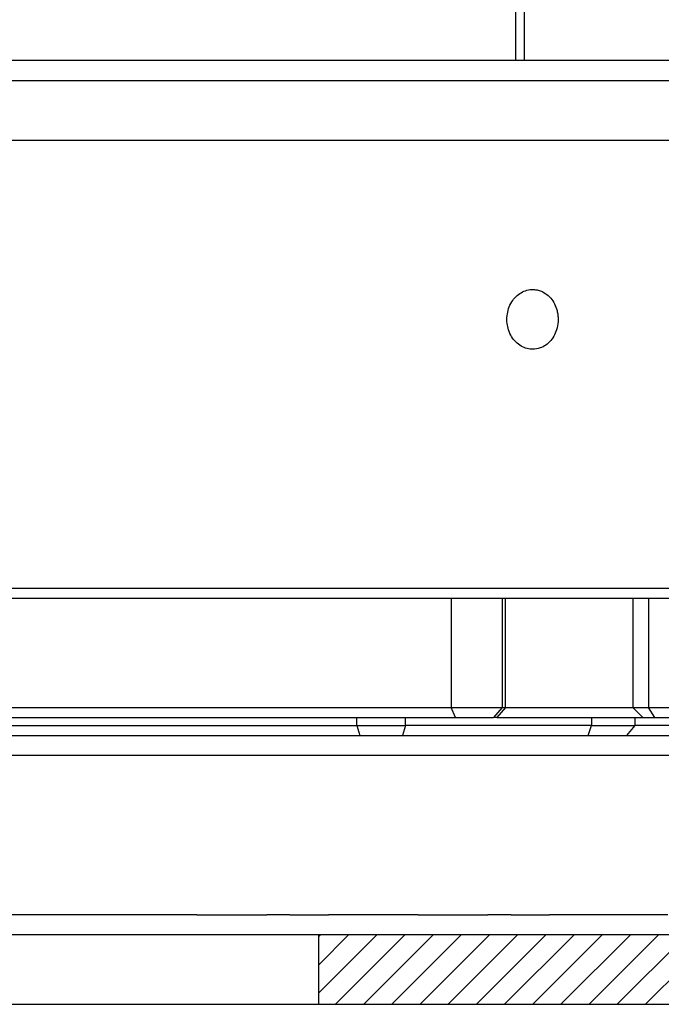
# Model space of a CAD drawing. Extents: x -1765 to 4890, y -3431 to 1272.
# Tile 39 of 189: x 30 to 62, y -2520 to -2470. Entities that reach past the tile are written whole.
import ezdxf

# ---------------------------------------------------------------- set-up
doc = ezdxf.new("R2010")
doc.units = 0
doc.linetypes.add('DASHED', pattern=[15, 7, -8])
doc.layers.get('0').update_dxf_attribs({"linetype": 'CONTINUOUS'})
doc.layers.add('1', color=7, linetype='CONTINUOUS')

# ---------------------------------------------------------------- blocks, each defined once
blk = doc.blocks.new('TOWER_FRAME', base_point=(-102, -2505.351))
at = {"color": 113, "linetype": 'CONTINUOUS'}
for p, q in [((22.271, -2473.351), (30.619, -2473.351)), ((30.619, -2473.351), (32.119, -2473.351)), ((32.119, -2473.351), (39.64, -2473.351)), ((39.64, -2473.351), (39.673, -2473.351)), ((39.673, -2473.351), (39.74, -2473.351)), ((39.74, -2473.351), (39.873, -2473.351)), ((39.873, -2473.351), (39.935, -2473.351)), ((39.935, -2473.351), (39.957, -2473.351)), ((39.957, -2473.351), (40.013, -2473.351)), ((40.013, -2473.351), (40.017, -2473.351)), ((40.017, -2473.351), (40.08, -2473.351)), ((40.08, -2473.351), (40.152, -2473.351)), ((40.152, -2473.351), (40.156, -2473.351)), ((40.156, -2473.351), (40.308, -2473.351)), ((40.308, -2473.351), (40.351, -2473.351)), ((40.351, -2473.351), (40.469, -2473.351)), ((40.469, -2473.351), (40.473, -2473.351)), ((40.473, -2473.351), (40.636, -2473.351)), ((40.636, -2473.351), (40.679, -2473.351)), ((40.679, -2473.351), (40.741, -2473.351)), ((40.741, -2473.351), (40.809, -2473.351)), ((40.809, -2473.351), (40.852, -2473.351)), ((40.852, -2473.351), (40.959, -2473.351)), ((40.959, -2473.351), (41.019, -2473.351)), ((41.019, -2473.351), (41.087, -2473.351)), ((41.087, -2473.351), (41.18, -2473.351)), ((41.18, -2473.351), (41.187, -2473.351)), ((41.187, -2473.351), (41.242, -2473.351)), ((41.242, -2473.351), (41.303, -2473.351)), ((41.303, -2473.351), (41.364, -2473.351)), ((41.364, -2473.351), (41.37, -2473.351)), ((41.37, -2473.351), (41.381, -2473.351)), ((41.381, -2473.351), (41.514, -2473.351)), ((41.514, -2473.351), (41.653, -2473.351)), ((41.653, -2473.351), (41.753, -2473.351)), ((41.753, -2473.351), (42.354, -2473.351)), ((42.354, -2473.351), (42.449, -2473.351)), ((42.449, -2473.351), (43.033, -2473.351)), ((43.033, -2473.351), (43.206, -2473.351)), ((43.206, -2473.351), (43.273, -2473.351)), ((43.273, -2473.351), (43.306, -2473.351)), ((43.306, -2473.351), (43.327, -2473.351)), ((43.327, -2473.351), (43.356, -2473.351)), ((43.356, -2473.351), (43.451, -2473.351)), ((43.451, -2473.351), (43.456, -2473.351)), ((43.456, -2473.351), (43.539, -2473.351)), ((43.539, -2473.351), (43.544, -2473.351)), ((43.544, -2473.351), (43.572, -2473.351)), ((43.572, -2473.351), (43.573, -2473.351)), ((43.573, -2473.351), (43.596, -2473.351)), ((43.596, -2473.351), (43.695, -2473.351)), ((43.695, -2473.351), (43.784, -2473.351)), ((43.784, -2473.351), (44.285, -2473.351)), ((44.285, -2473.351), (44.318, -2473.351)), ((44.318, -2473.351), (44.385, -2473.351)), ((44.385, -2473.351), (44.518, -2473.351)), ((44.518, -2473.351), (44.58, -2473.351)), ((44.58, -2473.351), (44.602, -2473.351)), ((44.602, -2473.351), (44.658, -2473.351)), ((44.658, -2473.351), (44.663, -2473.351)), ((44.663, -2473.351), (44.725, -2473.351)), ((44.725, -2473.351), (44.797, -2473.351)), ((44.797, -2473.351), (44.802, -2473.351)), ((44.802, -2473.351), (44.953, -2473.351)), ((44.953, -2473.351), (44.996, -2473.351)), ((44.996, -2473.351), (45.114, -2473.351)), ((45.114, -2473.351), (45.119, -2473.351)), ((45.119, -2473.351), (45.281, -2473.351)), ((45.281, -2473.351), (45.324, -2473.351)), ((45.324, -2473.351), (45.454, -2473.351)), ((45.454, -2473.351), (45.497, -2473.351)), ((45.497, -2473.351), (45.632, -2473.351)), ((45.632, -2473.351), (45.664, -2473.351)), ((45.664, -2473.351), (45.726, -2473.351)), ((45.726, -2473.351), (45.825, -2473.351)), ((45.825, -2473.351), (45.826, -2473.351)), ((45.826, -2473.351), (45.938, -2473.351)), ((45.938, -2473.351), (46.009, -2473.351)), ((46.009, -2473.351), (46.026, -2473.351)), ((46.026, -2473.351), (46.093, -2473.351)), ((46.093, -2473.351), (46.126, -2473.351)), ((46.126, -2473.351), (46.137, -2473.351)), ((46.137, -2473.351), (46.137, -2473.351)), ((46.137, -2473.351), (46.254, -2473.351)), ((46.254, -2473.351), (46.337, -2473.351)), ((46.337, -2473.351), (46.41, -2473.351)), ((46.41, -2473.351), (46.811, -2473.351)), ((46.811, -2473.351), (47.082, -2473.351)), ((47.082, -2473.351), (47.1, -2473.351)), ((47.1, -2473.351), (47.128, -2473.351)), ((47.128, -2473.351), (47.189, -2473.351)), ((47.189, -2473.351), (47.284, -2473.351)), ((47.284, -2473.351), (47.418, -2473.351)), ((47.418, -2473.351), (47.696, -2473.351)), ((47.696, -2473.351), (47.84, -2473.351)), ((47.84, -2473.351), (47.968, -2473.351)), ((47.968, -2473.351), (48.074, -2473.351)), ((48.074, -2473.351), (48.157, -2473.351)), ((48.157, -2473.351), (48.224, -2473.351)), ((48.224, -2473.351), (48.501, -2473.351)), ((48.501, -2473.351), (49.252, -2473.351)), ((49.252, -2473.351), (49.347, -2473.351)), ((49.347, -2473.351), (49.932, -2473.351)), ((49.932, -2473.351), (50.104, -2473.351)), ((50.104, -2473.351), (50.226, -2473.351)), ((50.226, -2473.351), (50.254, -2473.351)), ((50.254, -2473.351), (50.354, -2473.351)), ((50.354, -2473.351), (50.438, -2473.351)), ((50.438, -2473.351), (50.443, -2473.351)), ((50.443, -2473.351), (50.471, -2473.351)), ((50.471, -2473.351), (50.593, -2473.351)), ((50.593, -2473.351), (50.682, -2473.351)), ((50.682, -2473.351), (53.515, -2473.351)), ((53.515, -2473.351), (53.536, -2473.351)), ((53.536, -2473.351), (53.737, -2473.351)), ((53.737, -2473.351), (53.898, -2473.351)), ((53.898, -2473.351), (54.132, -2473.351)), ((54.132, -2473.351), (54.593, -2473.351)), ((54.593, -2473.351), (66.195, -2473.351)), ((-20, -2476.351), (80, -2476.351)), ((-20, -2498.851), (80, -2498.851)), ((23.104, -2499.351), (51.664, -2499.351)), ((51.664, -2499.351), (54.211, -2499.351)), ((51.664, -2499.351), (51.664, -2504.851)), ((54.211, -2499.351), (54.383, -2499.351)), ((54.211, -2499.351), (54.211, -2504.851)), ((54.383, -2499.351), (60.783, -2499.351)), ((54.383, -2504.851), (54.383, -2499.351)), ((60.783, -2499.351), (61.569, -2499.351)), ((60.783, -2499.351), (60.783, -2504.851)), ((61.569, -2499.351), (78.745, -2499.351)), ((61.569, -2499.351), (61.569, -2504.851)), ((23.104, -2504.851), (43.676, -2504.851)), ((43.676, -2504.851), (46.194, -2504.851)), ((46.194, -2504.851), (49.294, -2504.851)), ((49.294, -2504.851), (49.876, -2504.851)), ((49.876, -2504.851), (51.664, -2504.851)), ((51.664, -2504.851), (54.211, -2504.851)), ((51.872, -2505.351), (51.664, -2504.851)), ((54.211, -2504.851), (53.783, -2505.351)), ((54.383, -2504.851), (53.955, -2505.351)), ((54.211, -2504.851), (54.383, -2504.851)), ((54.383, -2504.851), (60.783, -2504.851)), ((60.783, -2504.851), (61.569, -2504.851)), ((61.283, -2505.351), (60.783, -2504.851)), ((61.569, -2504.851), (78.745, -2504.851)), ((61.872, -2505.351), (61.569, -2504.851)), ((23.038, -2505.351), (44.176, -2505.351)), ((44.176, -2505.351), (46.194, -2505.351)), ((46.194, -2505.351), (49.294, -2505.351)), ((49.294, -2505.351), (49.376, -2505.351)), ((49.376, -2505.351), (51.872, -2505.351)), ((51.872, -2505.351), (53.783, -2505.351)), ((53.955, -2505.351), (53.783, -2505.351)), ((53.955, -2505.351), (61.283, -2505.351)), ((61.283, -2505.351), (61.872, -2505.351)), ((61.872, -2505.351), (79.214, -2505.351))]:
    blk.add_line(p, q, dxfattribs=at)
for points, knots in [([(55.752, -2486.851), (55.705, -2486.851), (55.661, -2486.848), (55.622, -2486.844), (55.412, -2486.819), (55.21, -2486.734), (55.034, -2486.598), (54.945, -2486.53), (54.864, -2486.449), (54.793, -2486.358), (54.721, -2486.267), (54.659, -2486.166), (54.608, -2486.057), (54.548, -2485.926), (54.514, -2485.806), (54.494, -2485.715), (54.474, -2485.623), (54.455, -2485.499), (54.455, -2485.351), (54.455, -2485.104), (54.508, -2484.862), (54.609, -2484.644), (54.669, -2484.514), (54.737, -2484.415), (54.792, -2484.345), (54.878, -2484.236), (54.964, -2484.158), (55.032, -2484.106), (55.207, -2483.97), (55.408, -2483.885), (55.618, -2483.859), (55.666, -2483.853), (55.711, -2483.851), (55.752, -2483.851)], [2.344223, 2.344223, 2.344223, 2.344223, 2.474286, 2.474286, 2.474286, 3.117532, 3.117532, 3.117532, 3.458292, 3.458292, 3.458292, 3.81216, 3.81216, 3.81216, 4.173727, 4.173727, 4.173727, 4.540129, 4.540129, 4.540129, 5.26775, 5.26775, 5.26775, 5.618928, 5.618928, 5.618928, 5.958429, 5.958429, 5.958429, 6.600049, 6.600049, 6.600049, 6.734504, 6.734504, 6.734504, 6.734504]), ([(55.752, -2483.851), (55.815, -2483.851), (55.878, -2483.857), (55.94, -2483.867), (55.994, -2483.877), (56.056, -2483.892), (56.124, -2483.916), (56.201, -2483.943), (56.302, -2483.988), (56.409, -2484.064), (56.478, -2484.113), (56.566, -2484.185), (56.654, -2484.29), (56.728, -2484.377), (56.792, -2484.474), (56.846, -2484.579), (56.899, -2484.685), (56.941, -2484.797), (56.971, -2484.914), (56.99, -2484.985), (57.003, -2485.058), (57.012, -2485.131), (57.021, -2485.204), (57.026, -2485.278), (57.026, -2485.351)], [7.032351, 7.032351, 7.032351, 7.032351, 7.221284, 7.221284, 7.221284, 7.411615, 7.411615, 7.411615, 7.734186, 7.734186, 7.734186, 8.067818, 8.067818, 8.067818, 8.415693, 8.415693, 8.415693, 8.773889, 8.773889, 8.773889, 8.994637, 8.994637, 8.994637, 9.215254, 9.215254, 9.215254, 9.215254]), ([(57.026, -2485.351), (57.026, -2485.498), (57.008, -2485.645), (56.972, -2485.785), (56.912, -2486.022), (56.803, -2486.238), (56.654, -2486.413), (56.506, -2486.588), (56.323, -2486.717), (56.121, -2486.788), (56.001, -2486.83), (55.877, -2486.851), (55.752, -2486.851)], [0, 0, 0, 0, 0.43839, 0.43839, 0.43839, 1.146399, 1.146399, 1.146399, 1.804189, 1.804189, 1.804189, 2.179756, 2.179756, 2.179756, 2.179756])]:
    blk.add_open_spline(points, degree=3, knots=knots, dxfattribs=at)
blk = doc.blocks.new('KK302_M4X8_2', base_point=(43.676, -2505.351))
at = {"color": 7, "linetype": 'DASHED'}
for p, q in [((43.676, -2504.851), (46.194, -2504.851)), ((46.194, -2504.851), (49.294, -2504.851)), ((49.294, -2504.851), (49.876, -2504.851)), ((44.176, -2505.351), (46.194, -2505.351)), ((46.194, -2505.351), (49.294, -2505.351)), ((49.294, -2505.351), (49.376, -2505.351))]:
    blk.add_line(p, q, dxfattribs=at)
blk = doc.blocks.new('INSERTS_PT', base_point=(-84.853, -2505.351))
blk.add_blockref('KK302_M4X8_2', (43.676, -2505.351))
blk = doc.blocks.new('E7018-22501', base_point=(-102, -2505.851))
for name, p in [('TOWER_FRAME', (-102, -2505.351)), ('INSERTS_PT', (-84.853, -2505.351))]:
    blk.add_blockref(name, p)
blk = doc.blocks.new('E7018-22502', base_point=(-82.5, -2473.351))
at = {"color": 7, "linetype": 'DASHED'}
for p, q in [((46.914, -2472.351), (29.433, -2472.351)), ((49.366, -2472.351), (46.914, -2472.351)), ((54.903, -2472.351), (49.366, -2472.351)), ((58.696, -2472.351), (55.344, -2472.351)), ((60.881, -2472.351), (58.696, -2472.351)), ((61.699, -2472.351), (60.881, -2472.351)), ((65.122, -2472.351), (61.699, -2472.351)), ((22.271, -2473.351), (30.619, -2473.351)), ((30.619, -2473.351), (32.119, -2473.351)), ((32.119, -2473.351), (39.64, -2473.351)), ((39.64, -2473.351), (39.673, -2473.351)), ((39.673, -2473.351), (39.74, -2473.351)), ((39.74, -2473.351), (39.873, -2473.351)), ((39.873, -2473.351), (39.935, -2473.351)), ((39.935, -2473.351), (39.957, -2473.351)), ((39.957, -2473.351), (40.013, -2473.351)), ((40.013, -2473.351), (40.017, -2473.351)), ((40.017, -2473.351), (40.08, -2473.351)), ((40.08, -2473.351), (40.152, -2473.351)), ((40.152, -2473.351), (40.156, -2473.351)), ((40.156, -2473.351), (40.308, -2473.351)), ((40.308, -2473.351), (40.351, -2473.351)), ((40.351, -2473.351), (40.469, -2473.351)), ((40.469, -2473.351), (40.473, -2473.351)), ((40.473, -2473.351), (40.636, -2473.351)), ((40.636, -2473.351), (40.679, -2473.351)), ((40.679, -2473.351), (40.741, -2473.351)), ((40.741, -2473.351), (40.809, -2473.351)), ((40.809, -2473.351), (40.852, -2473.351)), ((40.852, -2473.351), (40.959, -2473.351)), ((40.959, -2473.351), (41.019, -2473.351)), ((41.019, -2473.351), (41.087, -2473.351)), ((41.087, -2473.351), (41.18, -2473.351)), ((41.18, -2473.351), (41.187, -2473.351)), ((41.187, -2473.351), (41.242, -2473.351)), ((41.242, -2473.351), (41.303, -2473.351)), ((41.303, -2473.351), (41.364, -2473.351)), ((41.364, -2473.351), (41.37, -2473.351)), ((41.37, -2473.351), (41.381, -2473.351)), ((41.381, -2473.351), (41.514, -2473.351)), ((41.514, -2473.351), (41.653, -2473.351)), ((41.653, -2473.351), (41.753, -2473.351)), ((41.753, -2473.351), (42.354, -2473.351)), ((42.354, -2473.351), (42.449, -2473.351)), ((42.449, -2473.351), (43.033, -2473.351)), ((43.033, -2473.351), (43.206, -2473.351)), ((43.206, -2473.351), (43.273, -2473.351)), ((43.273, -2473.351), (43.306, -2473.351)), ((43.306, -2473.351), (43.327, -2473.351)), ((43.327, -2473.351), (43.356, -2473.351)), ((43.356, -2473.351), (43.451, -2473.351)), ((43.451, -2473.351), (43.456, -2473.351)), ((43.456, -2473.351), (43.539, -2473.351)), ((43.539, -2473.351), (43.544, -2473.351)), ((43.544, -2473.351), (43.572, -2473.351)), ((43.572, -2473.351), (43.573, -2473.351)), ((43.573, -2473.351), (43.596, -2473.351)), ((43.596, -2473.351), (43.695, -2473.351)), ((43.695, -2473.351), (43.784, -2473.351)), ((43.784, -2473.351), (44.285, -2473.351)), ((44.285, -2473.351), (44.318, -2473.351)), ((44.318, -2473.351), (44.385, -2473.351)), ((44.385, -2473.351), (44.518, -2473.351)), ((44.518, -2473.351), (44.58, -2473.351)), ((44.58, -2473.351), (44.602, -2473.351)), ((44.602, -2473.351), (44.658, -2473.351)), ((44.658, -2473.351), (44.663, -2473.351)), ((44.663, -2473.351), (44.725, -2473.351)), ((44.725, -2473.351), (44.797, -2473.351)), ((44.797, -2473.351), (44.802, -2473.351)), ((44.802, -2473.351), (44.953, -2473.351)), ((44.953, -2473.351), (44.996, -2473.351)), ((44.996, -2473.351), (45.114, -2473.351)), ((45.114, -2473.351), (45.119, -2473.351)), ((45.119, -2473.351), (45.281, -2473.351)), ((45.281, -2473.351), (45.324, -2473.351)), ((45.324, -2473.351), (45.454, -2473.351)), ((45.454, -2473.351), (45.497, -2473.351)), ((45.497, -2473.351), (45.632, -2473.351)), ((45.632, -2473.351), (45.664, -2473.351)), ((45.664, -2473.351), (45.726, -2473.351)), ((45.726, -2473.351), (45.825, -2473.351)), ((45.825, -2473.351), (45.826, -2473.351)), ((45.826, -2473.351), (45.938, -2473.351)), ((45.938, -2473.351), (46.009, -2473.351)), ((46.009, -2473.351), (46.026, -2473.351)), ((46.026, -2473.351), (46.093, -2473.351)), ((46.093, -2473.351), (46.126, -2473.351)), ((46.126, -2473.351), (46.137, -2473.351)), ((46.137, -2473.351), (46.137, -2473.351)), ((46.137, -2473.351), (46.254, -2473.351)), ((46.254, -2473.351), (46.337, -2473.351)), ((46.337, -2473.351), (46.41, -2473.351)), ((46.41, -2473.351), (46.811, -2473.351)), ((46.811, -2473.351), (47.082, -2473.351)), ((47.082, -2473.351), (47.1, -2473.351)), ((47.1, -2473.351), (47.128, -2473.351)), ((47.128, -2473.351), (47.189, -2473.351)), ((47.189, -2473.351), (47.284, -2473.351)), ((47.284, -2473.351), (47.418, -2473.351)), ((47.418, -2473.351), (47.696, -2473.351)), ((47.696, -2473.351), (47.84, -2473.351)), ((47.84, -2473.351), (47.968, -2473.351)), ((47.968, -2473.351), (48.074, -2473.351)), ((48.074, -2473.351), (48.157, -2473.351)), ((48.157, -2473.351), (48.224, -2473.351)), ((48.224, -2473.351), (48.501, -2473.351)), ((48.501, -2473.351), (49.252, -2473.351)), ((49.252, -2473.351), (49.347, -2473.351)), ((49.347, -2473.351), (49.932, -2473.351)), ((49.932, -2473.351), (50.104, -2473.351)), ((50.104, -2473.351), (50.226, -2473.351)), ((50.226, -2473.351), (50.254, -2473.351)), ((50.254, -2473.351), (50.354, -2473.351)), ((50.354, -2473.351), (50.438, -2473.351)), ((50.438, -2473.351), (50.443, -2473.351)), ((50.443, -2473.351), (50.471, -2473.351)), ((50.471, -2473.351), (50.593, -2473.351)), ((50.593, -2473.351), (50.682, -2473.351)), ((50.682, -2473.351), (53.515, -2473.351)), ((53.515, -2473.351), (53.536, -2473.351)), ((53.536, -2473.351), (53.737, -2473.351)), ((53.737, -2473.351), (53.898, -2473.351)), ((53.898, -2473.351), (54.132, -2473.351)), ((54.132, -2473.351), (54.593, -2473.351)), ((54.593, -2473.351), (66.195, -2473.351))]:
    blk.add_line(p, q, dxfattribs=at)
at = {"color": 7, "linetype": 'CONTINUOUS'}
blk.add_line((55.344, -2472.351), (54.903, -2472.351), dxfattribs=at)
blk = doc.blocks.new('PT_PIN1', base_point=(19.119, -2473.351))
at = {"color": 7, "linetype": 'DASHED'}
for p, q in [((19.119, -2473.351), (20.619, -2473.351)), ((20.619, -2473.351), (22.271, -2473.351)), ((22.271, -2473.351), (30.619, -2473.351)), ((30.619, -2473.351), (32.119, -2473.351))]:
    blk.add_line(p, q, dxfattribs=at)
blk = doc.blocks.new('PIN10_ASSY_1', base_point=(19.119, -2473.351))
blk.add_blockref('PT_PIN1', (19.119, -2473.351))
blk = doc.blocks.new('PINS', base_point=(19.119, -2473.351))
blk.add_blockref('PIN10_ASSY_1', (19.119, -2473.351))
blk = doc.blocks.new('E7018-62501', base_point=(-102, -2505.851))
for name, p in [('E7018-22502', (-82.5, -2473.351)), ('E7018-22501', (-102, -2505.851)), ('PINS', (19.119, -2473.351))]:
    blk.add_blockref(name, p)
blk = doc.blocks.new('E7018-24103__123', base_point=(55.344, -2506.251))
at = {"color": 7, "linetype": 'CONTINUOUS'}
for p, q in [((55.344, -2472.351), (55.344, -2466.251)), ((58.696, -2472.351), (55.344, -2472.351)), ((60.881, -2472.351), (58.696, -2472.351)), ((61.699, -2472.351), (60.881, -2472.351)), ((65.122, -2472.351), (61.699, -2472.351))]:
    blk.add_line(p, q, dxfattribs=at)
blk = doc.blocks.new('E7018CD_ASSY_1', base_point=(55.344, -2515.251))
blk.add_blockref('E7018-24103__123', (55.344, -2506.251))
blk = doc.blocks.new('E7018-24103__129', base_point=(5.047, -2506.251))
at = {"color": 7, "linetype": 'CONTINUOUS'}
for p, q in [((54.903, -2472.351), (54.903, -2466.251)), ((46.914, -2472.351), (29.433, -2472.351)), ((49.366, -2472.351), (46.914, -2472.351)), ((54.903, -2472.351), (49.366, -2472.351)), ((46.914, -2505.751), (46.914, -2505.351)), ((49.366, -2505.751), (49.366, -2505.351)), ((58.696, -2505.351), (58.696, -2505.751)), ((60.881, -2505.351), (60.881, -2505.751)), ((29.433, -2505.751), (46.914, -2505.751)), ((46.914, -2505.751), (47.065, -2506.251)), ((46.914, -2505.751), (49.366, -2505.751)), ((49.366, -2505.751), (49.211, -2506.251)), ((58.696, -2505.751), (49.366, -2505.751)), ((58.541, -2506.251), (58.696, -2505.751)), ((58.696, -2505.751), (60.881, -2505.751)), ((60.881, -2505.751), (60.452, -2506.251)), ((66.31, -2505.751), (60.881, -2505.751))]:
    blk.add_line(p, q, dxfattribs=at)
at = {"color": 7, "linetype": 'DASHED'}
for p, q in [((55.344, -2472.351), (54.903, -2472.351)), ((58.696, -2472.351), (55.344, -2472.351)), ((60.881, -2472.351), (58.696, -2472.351)), ((61.699, -2472.351), (60.881, -2472.351)), ((65.122, -2472.351), (61.699, -2472.351)), ((29.428, -2506.251), (47.065, -2506.251)), ((47.065, -2506.251), (49.211, -2506.251)), ((49.211, -2506.251), (53.404, -2506.251)), ((53.404, -2506.251), (53.472, -2506.251)), ((53.472, -2506.251), (55.771, -2506.251)), ((55.771, -2506.251), (56.009, -2506.251)), ((56.009, -2506.251), (58.541, -2506.251)), ((58.541, -2506.251), (60.452, -2506.251)), ((60.452, -2506.251), (65.767, -2506.251))]:
    blk.add_line(p, q, dxfattribs=at)
blk = doc.blocks.new('GN616-M8-K_5__130', base_point=(49.994, -2515.251))
at = {"color": 7, "linetype": 'DASHED'}
for p, q in [((49.994, -2515.251), (51.544, -2515.251)), ((51.544, -2515.251), (53.091, -2515.251)), ((53.091, -2515.251), (53.478, -2515.251)), ((53.478, -2515.251), (53.497, -2515.251)), ((54.661, -2515.251), (54.274, -2515.251)), ((54.661, -2515.251), (55.044, -2515.251)), ((55.044, -2515.251), (55.494, -2515.251)), ((55.494, -2515.251), (55.539, -2515.251)), ((55.539, -2515.251), (55.771, -2515.251)), ((55.771, -2515.251), (56.594, -2515.251))]:
    blk.add_line(p, q, dxfattribs=at)
blk = doc.blocks.new('GN616-M8-K_4__131', base_point=(38.894, -2515.251))
at = {"color": 7, "linetype": 'DASHED'}
for p, q in [((38.894, -2515.251), (40.444, -2515.251)), ((40.444, -2515.251), (41.991, -2515.251)), ((41.991, -2515.251), (42.379, -2515.251)), ((42.379, -2515.251), (42.397, -2515.251)), ((43.561, -2515.251), (43.174, -2515.251)), ((43.561, -2515.251), (43.944, -2515.251)), ((43.944, -2515.251), (45.494, -2515.251))]:
    blk.add_line(p, q, dxfattribs=at)
blk = doc.blocks.new('E7018CD_ASSY_2', base_point=(5.047, -2515.251))
for name, p in [('E7018-24103__129', (5.047, -2506.251)), ('GN616-M8-K_4__131', (38.894, -2515.251)), ('GN616-M8-K_5__130', (49.994, -2515.251))]:
    blk.add_blockref(name, p)
blk = doc.blocks.new('SEGMENTS_PT', base_point=(-82.5, -2517.751))
for name, p in [('E7018CD_ASSY_2', (5.047, -2515.251)), ('E7018CD_ASSY_1', (55.344, -2515.251))]:
    blk.add_blockref(name, p)
blk = doc.blocks.new('POGOTOWER_ASSY', base_point=(-102, -2517.751))
for name, p in [('SEGMENTS_PT', (-82.5, -2517.751)), ('E7018-62501', (-102, -2505.851))]:
    blk.add_blockref(name, p)
blk = doc.blocks.new('PROBECARD_STIFFENER', base_point=(-94, -2516.251))
at = {"color": 40, "linetype": 'CONTINUOUS'}
for p, q in [((29.428, -2506.251), (47.065, -2506.251)), ((47.065, -2506.251), (49.211, -2506.251)), ((49.211, -2506.251), (53.404, -2506.251)), ((53.404, -2506.251), (53.472, -2506.251)), ((53.472, -2506.251), (55.771, -2506.251)), ((55.771, -2506.251), (56.009, -2506.251)), ((56.009, -2506.251), (58.541, -2506.251)), ((58.541, -2506.251), (60.452, -2506.251)), ((60.452, -2506.251), (65.767, -2506.251)), ((55.494, -2507.251), (-19.5, -2507.251)), ((79.5, -2507.251), (55.494, -2507.251)), ((38.894, -2515.251), (28.766, -2515.251)), ((38.894, -2515.251), (40.444, -2515.251)), ((40.444, -2515.251), (41.991, -2515.251)), ((41.991, -2515.251), (42.379, -2515.251)), ((42.379, -2515.251), (42.397, -2515.251)), ((43.174, -2515.251), (42.397, -2515.251)), ((43.561, -2515.251), (43.174, -2515.251)), ((43.561, -2515.251), (43.944, -2515.251)), ((43.944, -2515.251), (45.494, -2515.251)), ((49.994, -2515.251), (45.494, -2515.251)), ((49.994, -2515.251), (51.544, -2515.251)), ((51.544, -2515.251), (53.091, -2515.251)), ((53.091, -2515.251), (53.478, -2515.251)), ((53.478, -2515.251), (53.497, -2515.251)), ((54.274, -2515.251), (53.497, -2515.251)), ((54.661, -2515.251), (54.274, -2515.251)), ((54.661, -2515.251), (55.044, -2515.251)), ((55.044, -2515.251), (55.494, -2515.251)), ((55.494, -2515.251), (55.539, -2515.251)), ((55.539, -2515.251), (55.771, -2515.251)), ((55.771, -2515.251), (56.594, -2515.251)), ((62.537, -2515.251), (56.594, -2515.251))]:
    blk.add_line(p, q, dxfattribs=at)
at = {"color": 40, "linetype": 'DASHED'}
for p, q in [((15, -2516.251), (45, -2516.251)), ((45, -2516.251), (53.404, -2516.251)), ((53.404, -2516.251), (53.404, -2516.251)), ((53.404, -2516.251), (53.472, -2516.251)), ((53.472, -2516.251), (53.472, -2516.251)), ((53.472, -2516.251), (54.89, -2516.251)), ((54.89, -2516.251), (55.044, -2516.251)), ((55.044, -2516.251), (55.512, -2516.251)), ((55.512, -2516.251), (65.767, -2516.251))]:
    blk.add_line(p, q, dxfattribs=at)
blk = doc.blocks.new('E7018-24102_ASSY', base_point=(-94, -2516.251))
blk.add_blockref('PROBECARD_STIFFENER', (-94, -2516.251))
blk = doc.blocks.new('PROBECARD', base_point=(-90.6, -2519.751))
at = {"layer": '1', "linetype": 'CONTINUOUS'}
h = blk.add_hatch(dxfattribs=at)
h.set_pattern_fill('USER', color=4, angle=45, pattern_type=0)
h.set_pattern_definition([(45, (0, 400), (-0.70710678, 0.70710678), [])])
h.paths.add_polyline_path([(144.949, -2516.251), (144.949, -2516.251), (150.425, -2516.251), (150.425, -2519.751), (144.949, -2519.751), (142.949, -2519.751), (109.247, -2519.751), (45, -2519.751), (45, -2516.251), (53.404, -2516.251), (53.404, -2516.251), (53.472, -2516.251), (53.472, -2516.251), (54.89, -2516.251), (55.044, -2516.251), (55.512, -2516.251), (65.767, -2516.251), (79.651, -2516.251), (80.5, -2516.251), (84.697, -2516.251), (84.7, -2516.251), (85.568, -2516.251), (85.662, -2516.251), (91.309, -2516.251), (92, -2516.251), (93, -2516.251), (93.16, -2516.251), (94.362, -2516.251), (111.898, -2516.251), (112.898, -2516.251), (115.361, -2516.251), (116.361, -2516.251), (118.824, -2516.251), (119.824, -2516.251), (120.238, -2516.251), (121.238, -2516.251), (126.046, -2516.251), (127.046, -2516.251), (129.52, -2516.251), (130.52, -2516.251), (131.667, -2516.251), (134.357, -2516.251), (138.17, -2516.251), (139.8, -2516.251), (142.949, -2516.251), (142.949, -2516.251)])
at = {"color": 4, "linetype": 'CONTINUOUS'}
for p, q in [((15, -2516.251), (45, -2516.251)), ((45, -2516.251), (53.404, -2516.251)), ((45, -2516.251), (45, -2519.751)), ((53.404, -2516.251), (53.404, -2516.251)), ((53.404, -2516.251), (53.472, -2516.251)), ((53.472, -2516.251), (53.472, -2516.251)), ((53.472, -2516.251), (54.89, -2516.251)), ((54.89, -2516.251), (55.044, -2516.251)), ((55.044, -2516.251), (55.512, -2516.251)), ((55.512, -2516.251), (65.767, -2516.251)), ((15, -2519.751), (45, -2519.751)), ((45, -2519.751), (109.247, -2519.751))]:
    blk.add_line(p, q, dxfattribs=at)
blk = doc.blocks.new('STIFF_ASSY_PC', base_point=(-94, -2519.751))
for name, p in [('E7018-24102_ASSY', (-94, -2516.251)), ('PROBECARD', (-90.6, -2519.751))]:
    blk.add_blockref(name, p)
blk = doc.blocks.new('E7018C_512_ASSY__202', base_point=(-220.3, -2519.751))
for name, p in [('POGOTOWER_ASSY', (-102, -2517.751)), ('STIFF_ASSY_PC', (-94, -2519.751))]:
    blk.add_blockref(name, p)
blk = doc.blocks.new('SEC1__203', base_point=(-220.3, -2519.751))
blk.add_blockref('E7018C_512_ASSY__202', (-220.3, -2519.751))
blk = doc.blocks.new('VIEW1_POGO_TOWER__234', base_point=(-239.987, -2814.656))
blk.add_blockref('SEC1__203', (-220.3, -2519.751))
blk = doc.blocks.new('SEC_DD__235', base_point=(373.99, -2456.251))
blk.add_blockref('VIEW1_POGO_TOWER__234', (-239.987, -2814.656))
blk = doc.blocks.new('D-E6980-90193-1S11B__236', base_point=(398.638, -2222.889))
at = {"layer": '1'}
blk.add_blockref('SEC_DD__235', (373.99, -2456.251), dxfattribs=at)

msp = doc.modelspace()

# ---------------------------------------------------------------- block references
msp.add_blockref('D-E6980-90193-1S11B__236', (398.638, -2222.889))

doc.saveas('drawing.dxf')
